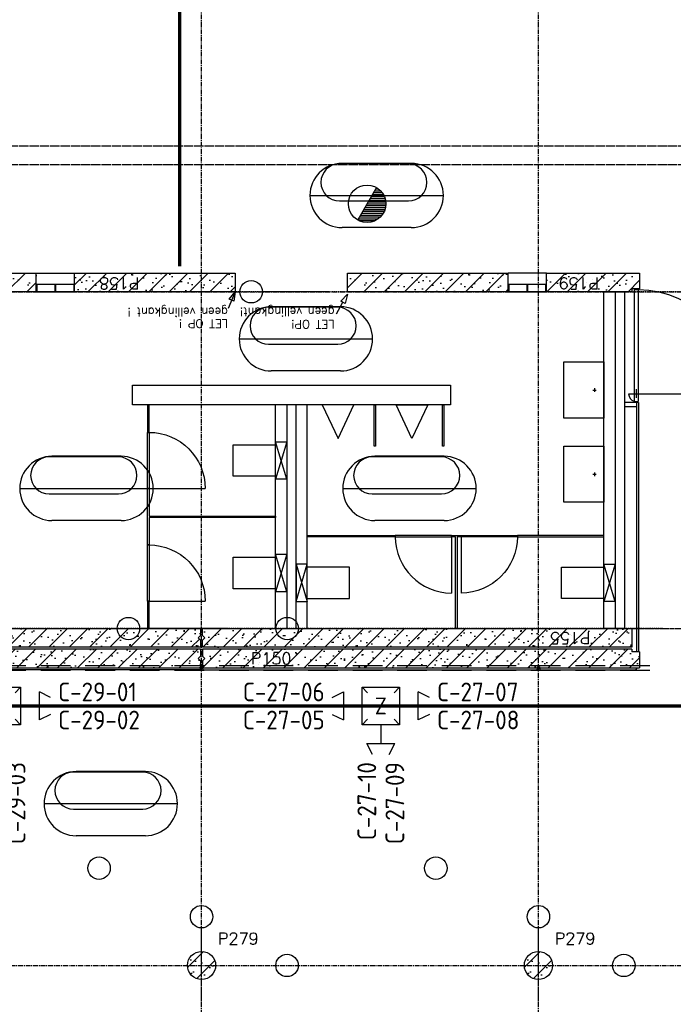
# Model space of a CAD drawing. Extents: x 0 to 1189, y 0 to 841.
# Tile 38 of 44: x 729 to 799, y 462 to 567. Entities that reach past the tile are written whole.
import ezdxf
from ezdxf.enums import TextEntityAlignment as Align

# ---------------------------------------------------------------- set-up
doc = ezdxf.new("R2010")
doc.units = 0
doc.header["$PDSIZE"] = 2
for name, pattern in [('B0304', [6, 5, -0.5, 0, -0.5]), ('DASHDOT', [25.4, 12.7, -6.35, 0, -6.35]), ('E0001', [1, 1, 0]), ('E0003', [4.7625, 3.175, -1.5875])]:
    doc.linetypes.add(name, pattern=pattern)
doc.layers.get('0').update_dxf_attribs({"linetype": 'CONTINUOUS'})
for name, color, linetype in [('AB$1A---_ATTRIB', 9, 'CONTINUOUS'), ('AL$1A---_ALGEMEEN', 9, 'CONTINUOUS'), ('AT$1A---_TEKSTK', 15, 'CONTINUOUS'), ('EL65----_BEVEILIGING', 2, 'CONTINUOUS'), ('GOTEN', 3, 'CONTINUOUS'), ('STRAMIEN', 1, 'CONTINUOUS'), ('VITELCODERING', 5, 'CONTINUOUS'), ('VITELDATA', 1, 'CONTINUOUS')]:
    doc.layers.add(name, color=color, linetype=linetype)
doc.styles.add('ROMANS', font='romans.shx', dxfattribs={"height": 300})
doc.styles.get("Standard").update_dxf_attribs({"font": 'ISO'})

# ---------------------------------------------------------------- blocks, each defined once
blk = doc.blocks.new('-954P-KOZ2')
at = {"layer": 'AL$1A---_ALGEMEEN', "ltscale": 2}
blk.add_line((15, 0), (615, 0), dxfattribs=at)
at = {"layer": 'AL$1A---_ALGEMEEN', "color": 15, "ltscale": 2}
blk.add_lwpolyline([(0, 0), (0, -600), (15, -600), (15, 0)], close=True, dxfattribs=at)
at = {"layer": 'AL$1A---_ALGEMEEN', "ltscale": 2}
blk.add_arc((15, 0), 600, 270, 0, dxfattribs=at)
blk = doc.blocks.new('-954JH003')
at = {"layer": 'AL$1A---_ALGEMEEN'}
for p, q in [((200, 120), (-200, 0)), ((-200, 120), (200, 0))]:
    blk.add_line(p, q, dxfattribs=at)
blk.add_lwpolyline([(200, 120), (200, 0), (-200, 0), (-200, 120)], close=True, dxfattribs=at)
blk.add_lwpolyline([(168, 0), (168, -452), (-168, -452), (-168, 0)], dxfattribs=at)
blk = doc.blocks.new('H100005-_871429120740')
at = {"layer": 'AL$1A---_ALGEMEEN'}
blk.add_lwpolyline([(-170, 0), (170, 0), (0, -360)], close=True, dxfattribs=at)
blk = doc.blocks.new('H100017-_871429120740')
at = {"layer": 'AL$1A---_ALGEMEEN'}
for p, q in [((-18, -101), (20, -101)), ((1, -120), (1, -82))]:
    blk.add_line(p, q, dxfattribs=at)
blk.add_lwpolyline([(-300, -430), (-300, 0), (300, 0), (300, -430)], close=True, dxfattribs=at)
blk = doc.blocks.new('-STR-P2')
at = {"layer": 'AL$1A---_ALGEMEEN', "linetype": 'DASHDOT', "ltscale": 0.1}
for p, q in [((0, -401), (0, 401)), ((-401, 0), (793, 0))]:
    blk.add_line(p, q, dxfattribs=at)
at = {"layer": 'AL$1A---_ALGEMEEN', "linetype": 'Continuous', "ltscale": 2}
for centre in [(0, 521), (913, 0)]:
    blk.add_circle(centre, 120, dxfattribs=at)
blk.add_point((0, 0), dxfattribs=at)
blk = doc.blocks.new('-STR-H2')
at = {"layer": 'AL$1A---_ALGEMEEN', "linetype": 'DASHDOT', "ltscale": 0.5}
blk.add_line((-3600, 0), (-9880, 0), dxfattribs=at)
at = {"layer": 'AL$1A---_ALGEMEEN', "linetype": 'Continuous', "ltscale": 2}
blk.add_circle((-10000, 0), 120, dxfattribs=at)
for p in [(-8560, 0), (-4960, 0)]:
    blk.add_point(p, dxfattribs=at)
blk = doc.blocks.new('XREF_B-A3-II-114')
at = {"layer": 'AL$1A---_ALGEMEEN'}
h = blk.add_hatch(dxfattribs=at)
h.set_pattern_fill('PREFB', color=8, scale=8, angle=360, style=0)
h.set_pattern_definition([(45, (86073.26, 65796.29), (-108.6116, 108.6116), []), (17, (86073.26, 65796.29), (41.26, 127.7242), [0, -130.56, -73.92, 0, -107.52]), (48, (86073.26, 65796.29), (-29.465, 129.875), [0, -129.28, 0, -131.84, 0, -106.24]), (71, (86073.26, 65796.29), (-76.6585, 107.621), [0, -128, 0, -768, -105.28])])
h.paths.add_polyline_path([(84716, 65796), (86433, 65796), (86433, 65996), (84716, 65996)])
h.paths.add_polyline_path([(82588, 65796), (84306, 65796), (84306, 65996), (82588, 65996)])
h = blk.add_hatch(dxfattribs=at)
h.set_pattern_fill('PREFB', color=8, scale=8, angle=360, style=0)
h.set_pattern_definition([(45, (89673.26, 65796.29), (-108.612, 108.612), []), (17, (89673.26, 65796.29), (41.26, 127.724), [0, -130.56, -73.92, 0, -107.52]), (48, (89673.26, 65796.29), (-29.465, 129.875), [0, -129.28, 0, -131.84, 0, -106.24]), (71, (89673.26, 65796.29), (-76.6585, 107.621), [0, -128, 0, -768, -105.28])])
h.paths.add_polyline_path([(89760, 65796), (90673, 65796), (90673, 65826), (90753, 65826), (90753, 65996), (89760, 65996)])
h.paths.add_polyline_path([(87633, 65796), (89350, 65796), (89350, 65996), (87633, 65996)])
at = {"layer": 'AL$1A---_ALGEMEEN', "ltscale": 2}
h = blk.add_hatch(dxfattribs=at)
h.set_pattern_fill('PREFB', color=8, scale=8, angle=360, style=0)
h.set_pattern_definition([(45, (86073.26, 62196.29), (-108.6116, 108.6116), []), (17, (86073.26, 62196.29), (41.26, 127.7242), [0, -130.56, -73.92, 0, -107.52]), (48, (86073.26, 62196.29), (-29.465, 129.875), [0, -129.28, 0, -131.84, 0, -106.24]), (71, (86073.26, 62196.29), (-76.6585, 107.6209), [0, -128, 0, -768, -105.28])])
h.paths.add_polyline_path([(78683, 62196), (78683, 62121), (78708, 62096), (78683, 62071), (78683, 61996), (86063, 61996), (86063, 62071), (86038, 62096), (86063, 62121), (86063, 62196)])
h = blk.add_hatch(dxfattribs=at)
h.set_pattern_fill('PREFB', color=8, scale=8, angle=360, style=0)
h.set_pattern_definition([(45, (89673.26, 62196.29), (-108.6116, 108.6116), []), (17, (89673.26, 62196.29), (41.26, 127.7242), [0, -130.56, -73.92, 0, -107.52]), (48, (89673.26, 62196.29), (-29.465, 129.875), [0, -129.28, 0, -131.84, 0, -106.24]), (71, (89673.26, 62196.29), (-76.6585, 107.621), [0, -128, 0, -768, -105.28])])
h.paths.add_polyline_path([(86083, 62196), (86083, 62121), (86108, 62096), (86083, 62071), (86083, 61996), (90673, 61996), (90673, 62196)])
h = blk.add_hatch(dxfattribs=at)
h.set_pattern_fill('PREFB', color=8, scale=8, angle=180, style=0)
h.set_pattern_definition([(225, (82473.26, 62196.29), (108.6116, -108.6116), []), (197, (82473.26, 62196.29), (-41.26, -127.7242), [0, -130.56, -73.92, 0, -107.52]), (228, (82473.26, 62196.29), (29.465, -129.875), [0, -129.28, 0, -131.84, 0, -106.24]), (251, (82473.26, 62196.29), (76.6585, -107.621), [0, -128, 0, -768, -105.28])])
h.paths.add_polyline_path([(86063, 61776), (86063, 61851), (86038, 61876), (86063, 61901), (86063, 61976), (78683, 61976), (78683, 61901), (78708, 61876), (78683, 61851), (78683, 61776)])
h = blk.add_hatch(dxfattribs=at)
h.set_pattern_fill('PREFB', color=8, scale=8, angle=180, style=0)
h.set_pattern_definition([(225, (89673.26, 62196.29), (108.6116, -108.6116), []), (197, (89673.26, 62196.29), (-41.26, -127.7242), [0, -130.56, -73.92, 0, -107.52]), (228, (89673.26, 62196.29), (29.465, -129.875), [0, -129.28, 0, -131.84, 0, -106.24]), (251, (89673.26, 62196.29), (76.6585, -107.621), [0, -128, 0, -768, -105.28])])
h.paths.add_polyline_path([(86083, 61976), (86083, 61901), (86108, 61876), (86083, 61851), (86083, 61776), (89663, 61776), (89663, 61786), (89683, 61786), (89683, 61776), (90753, 61776), (90753, 61946), (90673, 61946), (90673, 61976)])
h = blk.add_hatch(dxfattribs=at)
h.set_pattern_fill('PREFB', color=8, scale=8, angle=180, style=0)
h.set_pattern_definition([(225, (86073.26, 58596.29), (108.61, -108.61), []), (197, (86073.26, 58596.29), (-41.26, -127.724), [0, -130.56, -73.92, 0, -107.52]), (228, (86073.26, 58596.29), (29.465, -129.875), [0, -129.28, 0, -131.84, 0, -106.24]), (251, (86073.26, 58596.29), (76.66, -107.62), [0, -128, 0, -768, -105.28])])
h.paths.add_polyline_path([(86223, 58596, 1), (85923, 58596, 1)])
h = blk.add_hatch(dxfattribs=at)
h.set_pattern_fill('PREFB', color=8, scale=8, angle=180, style=0)
h.set_pattern_definition([(225, (89673.26, 58596.29), (108.61, -108.61), []), (197, (89673.26, 58596.29), (-41.26, -127.724), [0, -130.56, -73.92, 0, -107.52]), (228, (89673.26, 58596.29), (29.465, -129.875), [0, -129.28, 0, -131.84, 0, -106.24]), (251, (89673.26, 58596.29), (76.66, -107.62), [0, -128, 0, -768, -105.28])])
h.paths.add_polyline_path([(89823, 58596, 1), (89523, 58596, 1)])
at = {"layer": 'AL$1A---_ALGEMEEN', "color": 8, "linetype": 'ByBlock'}
for p, q in [((88284, 67162), (87546, 67162)), ((88314, 67168), (87574, 67168)), ((87231, 66825), (88658, 66825)), ((88286, 66763), (87546, 66763)), ((88314, 66482), (87574, 66482)), ((87527, 65630), (86789, 65630)), ((87558, 65635), (86818, 65635)), ((86474, 65292), (87901, 65292)), ((87529, 65231), (86789, 65231)), ((87558, 64949), (86818, 64949)), ((85183, 64031), (84444, 64031)), ((85213, 64037), (84473, 64037)), ((88635, 64031), (87896, 64031)), ((88665, 64037), (87925, 64037)), ((84130, 63694), (85556, 63694)), ((87582, 63694), (89008, 63694)), ((85184, 63632), (84444, 63632)), ((88636, 63632), (87896, 63632)), ((85213, 63350), (84473, 63350)), ((88665, 63350), (87925, 63350)), ((85442, 60662), (84703, 60662)), ((85472, 60668), (84732, 60668)), ((84389, 60325), (85816, 60325)), ((85444, 60263), (84703, 60263)), ((85472, 59982), (84732, 59982))]:
    blk.add_line(p, q, dxfattribs=at)
at = {"layer": 'AL$1A---_ALGEMEEN', "color": 8, "linetype": 'Continuous'}
for p, q in [((84306, 65796), (84306, 65996)), ((84716, 65796), (84716, 65996)), ((87633, 65796), (87633, 65996)), ((87633, 65996), (89350, 65996)), ((89760, 65996), (90753, 65996)), ((90753, 65996), (90753, 65826)), ((89350, 65796), (87633, 65796)), ((90673, 65796), (89760, 65796)), ((90673, 65826), (90673, 65796)), ((90753, 65826), (90673, 65826)), ((78683, 62196), (86063, 62196)), ((86063, 62196), (86063, 62121)), ((86083, 62121), (86083, 62196)), ((86093, 62196), (90673, 62196)), ((90673, 62196), (90673, 61996)), ((86038, 62096), (86063, 62121)), ((86063, 62071), (86038, 62096)), ((86108, 62096), (86083, 62121)), ((86083, 62071), (86108, 62096)), ((86063, 61996), (78683, 61996)), ((86063, 62071), (86063, 61996)), ((86083, 61996), (86083, 62071)), ((90673, 61996), (86083, 61996)), ((86063, 61976), (78683, 61976)), ((86063, 61901), (86038, 61876)), ((86063, 61976), (86063, 61901)), ((90673, 61976), (86083, 61976)), ((86083, 61976), (86083, 61901)), ((86108, 61876), (86083, 61901)), ((90673, 61976), (90673, 61946)), ((90753, 61946), (90673, 61946)), ((90753, 61946), (90753, 61776)), ((82483, 61776), (86063, 61776)), ((86038, 61876), (86063, 61851)), ((86063, 61851), (86063, 61776)), ((86083, 61851), (86108, 61876)), ((86083, 61851), (86083, 61776)), ((86083, 61776), (89663, 61776)), ((89683, 61776), (90753, 61776))]:
    blk.add_line(p, q, dxfattribs=at)
at = {"layer": 'AL$1A---_ALGEMEEN', "color": 8}
for p, q in [((84306, 65996), (84716, 65996)), ((89350, 65796), (89350, 65996)), ((89760, 65996), (89350, 65996)), ((89760, 65796), (89760, 65996)), ((84306, 65796), (84716, 65796)), ((86433, 65796), (86356, 65617)), ((89760, 65796), (89350, 65796)), ((87514, 65560), (87584, 65684)), ((86063, 61776), (86063, 61766)), ((86083, 61776), (86083, 61766)), ((89663, 61776), (89663, 61766)), ((89683, 61776), (89683, 61766)), ((90713, 61756), (90733, 61776)), ((86053, 61756), (82493, 61756)), ((86063, 61766), (86053, 61756)), ((86083, 61766), (86093, 61756)), ((86093, 61756), (89653, 61756)), ((89663, 61766), (89653, 61756)), ((89683, 61766), (89693, 61756)), ((89693, 61756), (90713, 61756))]:
    blk.add_line(p, q, dxfattribs=at)
at = {"layer": 'AL$1A---_ALGEMEEN', "color": 8, "ltscale": 2}
for p, q in [((84306, 65876), (84716, 65876)), ((84316, 65876), (84506, 65876)), ((84316, 65796), (84316, 65876)), ((84506, 65876), (84506, 65796)), ((84516, 65876), (84706, 65876)), ((84516, 65796), (84516, 65876)), ((84706, 65876), (84706, 65796)), ((89350, 65876), (89760, 65876)), ((89360, 65876), (89550, 65876)), ((89360, 65796), (89360, 65876)), ((89550, 65876), (89550, 65796)), ((89560, 65876), (89750, 65876)), ((89560, 65796), (89560, 65876)), ((89750, 65876), (89750, 65796)), ((84306, 65796), (84716, 65796)), ((84506, 65796), (84316, 65796)), ((84706, 65796), (84516, 65796)), ((89350, 65796), (89760, 65796)), ((89550, 65796), (89360, 65796)), ((89750, 65796), (89560, 65796)), ((90493, 65796), (90493, 62196))]:
    blk.add_line(p, q, dxfattribs=at)
at = {"layer": 'AL$1A---_ALGEMEEN', "color": 8, "linetype": 'DASHDOT', "ltscale": 0.5}
for p, q in [((91680, 65796), (86723, 65796)), ((77938, 62196), (86868, 62196)), ((86352, 62196), (78211, 62196)), ((85138, 62196), (91505, 62196)), ((90999, 62196), (85421, 62196))]:
    blk.add_line(p, q, dxfattribs=at)
at = {"layer": 'AL$1A---_ALGEMEEN', "color": 8, "linetype": 'Continuous', "ltscale": 2}
for p, q in [((90720, 64662), (90720, 64756)), ((90637, 64706), (91831, 64706)), ((90683, 64706), (90764, 64706)), ((90743, 64613), (90593, 64613)), ((90725, 64567), (90593, 64567)), ((90725, 61956), (90725, 64613)), ((90743, 64613), (90743, 61956))]:
    blk.add_line(p, q, dxfattribs=at)
at = {"layer": 'AL$1A---_ALGEMEEN', "color": 8, "linetype": 'Continuous'}
for points in [[(82588, 65796), (82588, 65996), (84306, 65996)], [(84716, 65996), (86433, 65996), (86433, 65796), (84716, 65796)], [(84306, 65796), (82588, 65796)], [(89663, 61776), (89663, 61786), (89683, 61786), (89683, 61776)]]:
    blk.add_lwpolyline(points, dxfattribs=at)
at = {"layer": 'AL$1A---_ALGEMEEN', "color": 8}
for points in [[(86433, 65796), (86418, 65694), (86369, 65715)], [(87633, 65771), (87607, 65671), (87560, 65697)]]:
    blk.add_lwpolyline(points, close=True, dxfattribs=at)
at = {"layer": 'AL$1A---_ALGEMEEN', "color": 8, "ltscale": 2}
for points in [[(90373, 65796), (90593, 65796), (90593, 62196), (90373, 62196), (90373, 65796)], [(85496, 64293), (85511, 64293), (85511, 64586), (85496, 64586), (85496, 64293)], [(86863, 62196), (86863, 64586)], [(87203, 62196), (87203, 64586)], [(86863, 63384), (85511, 63384), (85511, 63090), (85496, 63090), (85496, 63693), (85511, 63693), (85511, 63399), (86863, 63399), (86863, 63384), (86863, 63399)], [(88788, 62196), (88788, 63176), (88743, 63176), (88743, 63191), (88848, 63191), (88848, 63176), (88803, 63176), (88803, 62196), (88788, 62196), (88803, 62196)], [(85496, 62196), (85511, 62196), (85511, 62490), (85496, 62490), (85496, 62196)]]:
    blk.add_lwpolyline(points, dxfattribs=at)
at = {"layer": 'AL$1A---_ALGEMEEN', "color": 8, "linetype": 'Continuous', "ltscale": 2}
blk.add_lwpolyline([(90743, 64626), (90743, 65816), (90698, 65816), (90698, 64626)], dxfattribs=at)
at = {"layer": 'AL$1A---_ALGEMEEN', "color": 8, "ltscale": 2}
for points in [[(85333, 64796), (88733, 64796), (88733, 64586), (85333, 64586)], [(86983, 62196), (87083, 62196), (87083, 64586), (86983, 64586)], [(87933, 64586), (87933, 64146), (87918, 64146), (87918, 64586)], [(88663, 64586), (88663, 64146), (88648, 64146), (88648, 64586)], [(88143, 63191), (88143, 63176), (87203, 63176), (87203, 63191)], [(89448, 63191), (89448, 63176), (90373, 63176), (90373, 63191)]]:
    blk.add_lwpolyline(points, close=True, dxfattribs=at)
at = {"layer": 'AL$1A---_ALGEMEEN', "color": 8, "linetype": 'Continuous', "ltscale": 2}
for centre in [(86603, 65796), (85291, 62196), (86988, 62196), (84977, 59635), (88577, 59635)]:
    blk.add_circle(centre, 120, dxfattribs=at)
at = {"layer": 'AL$1A---_ALGEMEEN', "color": 8, "ltscale": 2}
for centre in [(86073, 58596), (89673, 58596)]:
    blk.add_circle(centre, 150, dxfattribs=at)
at = {"layer": 'AL$1A---_ALGEMEEN', "color": 8, "linetype": 'Continuous'}
for centre in [(86073, 58596), (89673, 58596)]:
    blk.add_circle(centre, 150, dxfattribs=at)
at = {"layer": 'AL$1A---_ALGEMEEN', "color": 8, "linetype": 'ByBlock'}
for centre, radius, start, end in [((87574, 66825), 343, 90, 270), ((87546, 66965), 198, 90, 270), ((88284, 66965), 198, 270, 90), ((88314, 66825), 343, 270, 90), ((86818, 65292), 343, 90, 270), ((86789, 65432), 198, 90, 270), ((87527, 65432), 198, 270, 90), ((87558, 65292), 343, 270, 90), ((84473, 63694), 343, 90, 270), ((84444, 63833), 198, 90, 270), ((85183, 63833), 198, 270, 90), ((85213, 63694), 343, 270, 90), ((87925, 63694), 343, 90, 270), ((87896, 63833), 198, 90, 270), ((88635, 63833), 198, 270, 90), ((88665, 63694), 343, 270, 90), ((84732, 60325), 343, 90, 270), ((84703, 60465), 198, 90, 270), ((85442, 60465), 198, 270, 90), ((85472, 60325), 343, 270, 90)]:
    blk.add_arc(centre, radius, start, end, dxfattribs=at)
at = {"layer": 'AL$1A---_ALGEMEEN', "color": 8, "linetype": 'Continuous', "ltscale": 2}
for radius, start, end in [(1111, 0, 88.8393), (83, 180, 254.2712), (83, 254.2712, 285.7288)]:
    blk.add_arc((90720, 64706), radius, start, end, dxfattribs=at)
for p in [(89673, 65796), (86073, 62196), (86073, 62196), (86073, 62196), (86073, 62196), (89673, 62196), (89673, 62196)]:
    blk.add_point(p, dxfattribs=at)
at = {"layer": 'STRAMIEN', "color": 8, "linetype": 'B0304', "ltscale": 10}
for p, q in [((86073, 24869), (86073, 85496)), ((89673, 24869), (89673, 85496)), ((21073, 65796), (107983, 65796)), ((21073, 62196), (107983, 62196)), ((21073, 58596), (107983, 58596))]:
    blk.add_line(p, q, dxfattribs=at)
at = {"layer": 'AL$1A---_ALGEMEEN', "color": 8}
blk.add_blockref('-STR-H2', (91033, 65796), dxfattribs=at)
at = {"layer": 'AL$1A---_ALGEMEEN', "color": 8, "ltscale": 2, "rotation": 270}
for name, p in [('H100017-_871429120740', (90373, 64746)), ('-954JH003', (86863, 63993)), ('H100017-_871429120740', (90373, 63846)), ('-954P-KOZ2', (88743, 63191)), ('-954JH003', (86863, 62790)), ('-954JH003', (90373, 62686))]:
    blk.add_blockref(name, p, dxfattribs=at)
at = {"layer": 'AL$1A---_ALGEMEEN', "color": 8, "ltscale": 2, "xscale": -1}
blk.add_blockref('H100005-_871429120740', (87531, 64586), dxfattribs=at)
at = {"layer": 'AL$1A---_ALGEMEEN', "color": 8, "ltscale": 2}
blk.add_blockref('H100005-_871429120740', (88321, 64586), dxfattribs=at)
at = {"layer": 'AL$1A---_ALGEMEEN', "color": 8, "ltscale": 2, "xscale": -1}
for name, p, rotation in [('-954P-KOZ2', (85496, 63693), 180), ('-954P-KOZ2', (88848, 63191), 89.99999999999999), ('-954P-KOZ2', (85496, 62490), 180), ('-954JH003', (87203, 62686), 90)]:
    blk.add_blockref(name, p, dxfattribs=dict(at, rotation=rotation))
at = {"layer": 'AL$1A---_ALGEMEEN', "color": 8, "linetype": 'DASHDOT', "ltscale": 0.5}
for p in [(86073, 58596), (89673, 58596)]:
    blk.add_blockref('-STR-P2', p, dxfattribs=at)
at = {"layer": 'AB$1A---_ATTRIB', "color": 8, "linetype": 'Continuous', "style": 'ROMANS'}
for tag, p, height in [('RUIMTENUMMER', (87442, 75784), 200), ('PEILMAAT', (87388, 75527), 150), ('RUIMTENUMMER', (26337, 75275), 200), ('PEILMAAT', (26282, 75018), 150), ('RUIMTENUMMER', (28654, 73979), 200), ('PEILMAAT', (28600, 73722), 150), ('RUIMTENUMMER', (26337, 72872), 200), ('PEILMAAT', (26282, 72614), 150), ('RUIMTENUMMER', (87442, 71085), 200), ('PEILMAAT', (87388, 70827), 150), ('RUIMTENUMMER', (26601, 70494), 200), ('RUIMTENUMMER', (44704, 70494), 200), ('RUIMTENUMMER', (63062, 70494), 200), ('PEILMAAT', (26547, 70236), 150), ('PEILMAAT', (44650, 70236), 150), ('PEILMAAT', (63008, 70236), 150), ('RUIMTENUMMER', (25709, 68386), 200), ('PEILMAAT', (25654, 68128), 150), ('RUIMTENUMMER', (87442, 66868), 200), ('PEILMAAT', (87388, 66611), 150), ('RUIMTENUMMER', (86686, 65335), 200), ('RUIMTENUMMER', (28777, 65054), 200), ('RUIMTENUMMER', (78665, 65032), 200), ('PEILMAAT', (86631, 65078), 150), ('PEILMAAT', (28722, 64796), 150), ('PEILMAAT', (78611, 64774), 150), ('RUIMTENUMMER', (76130, 63992), 200), ('RUIMTENUMMER', (81543, 63992), 200), ('RUIMTENUMMER', (94007, 64082), 200), ('PEILMAAT', (76076, 63734), 150), ('PEILMAAT', (81488, 63734), 150), ('RUIMTENUMMER', (84341, 63737), 200), ('RUIMTENUMMER', (87793, 63737), 200), ('PEILMAAT', (93953, 63824), 150), ('PEILMAAT', (84286, 63479), 150), ('PEILMAAT', (87738, 63479), 150), ('RUIMTENUMMER', (91439, 63158), 200), ('RUIMTENUMMER', (28777, 63059), 200), ('RUIMTENUMMER', (78665, 63062), 200), ('PEILMAAT', (91385, 62901), 150), ('PEILMAAT', (28722, 62801), 150), ('PEILMAAT', (78611, 62805), 150), ('RUIMTENUMMER', (84600, 60368), 200), ('PEILMAAT', (84546, 60111), 150), ('RUIMTENUMMER', (76130, 53241), 200), ('RUIMTENUMMER', (84607, 53241), 200), ('RUIMTENUMMER', (30604, 53028), 200), ('RUIMTENUMMER', (54379, 53028), 200), ('PEILMAAT', (76076, 52984), 150), ('PEILMAAT', (84553, 52984), 150), ('PEILMAAT', (30550, 52771), 150), ('PEILMAAT', (54325, 52771), 150), ('RUIMTENUMMER', (93702, 49263), 200), ('PEILMAAT', (93647, 49005), 150), ('RUIMTENUMMER', (84528, 46579), 200), ('PEILMAAT', (84474, 46322), 150), ('RUIMTENUMMER', (78360, 43177), 200), ('RUIMTENUMMER', (81571, 43181), 200), ('RUIMTENUMMER', (26316, 42849), 200), ('PEILMAAT', (78306, 42920), 150), ('PEILMAAT', (81517, 42924), 150), ('PEILMAAT', (26262, 42592), 150), ('RUIMTENUMMER', (28812, 41377), 200), ('PEILMAAT', (28757, 41119), 150), ('RUIMTENUMMER', (26316, 40511), 200), ('PEILMAAT', (26262, 40253), 150), ('RUIMTENUMMER', (84742, 39845), 200), ('PEILMAAT', (84687, 39588), 150), ('RUIMTENUMMER', (76067, 38649), 200), ('PEILMAAT', (76012, 38391), 150), ('RUIMTENUMMER', (26547, 38136), 200), ('RUIMTENUMMER', (79485, 38210), 200), ('RUIMTENUMMER', (81709, 38210), 200), ('PEILMAAT', (79430, 37952), 150), ('PEILMAAT', (81654, 37952), 150), ('PEILMAAT', (26493, 37878), 150), ('RUIMTENUMMER', (44826, 37734), 200), ('RUIMTENUMMER', (62880, 37734), 200), ('PEILMAAT', (44772, 37477), 150), ('PEILMAAT', (62825, 37477), 150), ('RUIMTENUMMER', (80669, 36367), 200), ('RUIMTENUMMER', (25342, 36256), 200), ('PEILMAAT', (80614, 36109), 150), ('PEILMAAT', (25288, 35999), 150), ('RUIMTENUMMER', (91184, 35271), 200), ('RUIMTENUMMER', (98529, 35271), 200), ('PEILMAAT', (91129, 35013), 150), ('PEILMAAT', (98475, 35013), 150), ('RUIMTENUMMER', (28777, 32678), 200), ('RUIMTENUMMER', (80669, 32690), 200), ('PEILMAAT', (28723, 32420), 150), ('PEILMAAT', (80614, 32433), 150), ('RUIMTENUMMER', (28777, 30449), 200), ('PEILMAAT', (28723, 30192), 150), ('RUIMTENUMMER', (81104, 27867), 200), ('RUIMTENUMMER', (83871, 27864), 200), ('PEILMAAT', (81049, 27610), 150), ('PEILMAAT', (83817, 27607), 150)]:
    blk.add_attdef(tag, p, '', height=height, dxfattribs=at)
for tag, p, height in [('RUIMTENUMMER', (25294, 72567), 200), ('PEILMAAT', (25552, 72512), 150), ('RUIMTENUMMER', (25280, 40147), 200), ('PEILMAAT', (25537, 40093), 150)]:
    blk.add_attdef(tag, p, '', height=height, rotation=90, dxfattribs=at)
at = {"layer": 'AT$1A---_TEKSTK', "color": 8, "ltscale": 2, "style": 'ROMANS'}
for s, p in [('P158', (85411, 65948)), ('P159', (90322, 65948)), ('P155', (90231, 62157))]:
    blk.add_text(s, height=125, rotation=180, dxfattribs=at).set_placement(p)
at = {"layer": 'AT$1A---_TEKSTK', "color": 8, "style": 'ROMANS'}
for s, p in [('geen vellingkant !', (86355, 65623)), ('geen vellingkant!', (87494, 65624)), ('LET OP !', (86355, 65501)), ('LET OP!', (87494, 65494))]:
    blk.add_text(s, height=90, rotation=180, dxfattribs=at).set_placement(p)
at = {"layer": 'AT$1A---_TEKSTK', "color": 8, "ltscale": 2, "style": 'ROMANS'}
for s, p in [('P150', (86599, 61815)), ('P279', (86248, 58820)), ('P279', (89848, 58820))]:
    blk.add_text(s, height=125, dxfattribs=at).set_placement(p)
blk = doc.blocks.new('ESDRM')
blk.add_line((1, 1.73), (-1, -1.73))
at = {"color": 0}
for p, q in [((0.69, 1.2), (1.6, 1.2)), ((0.81, 1.4), (1.43, 1.4)), ((0.92, 1.6), (1.2, 1.6)), ((0, 0), (2, 0)), ((0.12, 0.2), (1.99, 0.2)), ((0.23, 0.4), (1.96, 0.4)), ((0.35, 0.6), (1.91, 0.6)), ((0.46, 0.8), (1.83, 0.8)), ((0.58, 1), (1.73, 1)), ((-0.58, -1), (1.73, -1)), ((-0.46, -0.8), (1.83, -0.8)), ((-0.35, -0.6), (1.91, -0.6)), ((-0.23, -0.4), (1.96, -0.4)), ((-0.12, -0.2), (1.99, -0.2)), ((-0.92, -1.6), (1.2, -1.6)), ((-0.87, -1.8), (0.87, -1.8)), ((-0.81, -1.4), (1.43, -1.4)), ((-0.69, -1.2), (1.6, -1.2))]:
    blk.add_line(p, q, dxfattribs=at)
blk.add_circle((0, 0), 2)
blk.add_attdef('GROEPSNUMMER', (3.22, -1.28), '', height=2.5)
blk = doc.blocks.new('DAT030')
for p, q in [((-2, 2), (-1.41, 1.41)), ((-2, -2), (-2, 2)), ((-2, 2), (2, 2)), ((2, 2), (1.41, 1.41)), ((2, 2), (2, -2)), ((-1.41, -1.41), (-2, -2)), ((2, -2), (-2, -2)), ((1.41, -1.41), (2, -2))]:
    blk.add_line(p, q)
at = {"color": 4}
blk.add_attdef('NR', text='', height=1.8, dxfattribs=at).set_placement((0, 0), align=Align.MIDDLE)
blk = doc.blocks.new('$DAT003')
for p, q in [((3.2, 0.9), (2, 1.5)), ((2, -1.5), (2, 1.5)), ((0, 0), (2, 0)), ((3.2, -0.9), (2, -1.5))]:
    blk.add_line(p, q)

msp = doc.modelspace()

# ---------------------------------------------------------------- linework, layer by layer
at = {"layer": 'GOTEN', "linetype": 'E0001'}
for p, q in [((892.65, 553.33), (645.02, 553.33)), ((892.65, 551.33), (696.33, 551.33))]:
    msp.add_line(p, q, dxfattribs=at)
at = {"layer": 'GOTEN', "linetype": 'E0003'}
for p, q in [((796.24, 497.78), (682.15, 497.78)), ((796.24, 497.28), (682.15, 497.28))]:
    msp.add_line(p, q, dxfattribs=at)
at = {"layer": 'GOTEN', "linetype": 'DASHDOT', "const_width": 0.35}
for points in [[(746, 609.5), (746, 540.5)], [(675, 493.5), (838, 493.5)]]:
    msp.add_lwpolyline(points, dxfattribs=at)

# ---------------------------------------------------------------- block references
at = {"xscale": 0.01, "yscale": 0.01, "zscale": 0.01}
msp.add_blockref('XREF_B-A3-II-114', (-112.39, -120.19), dxfattribs=at)
at = {"layer": 'EL65----_BEVEILIGING', "linetype": 'E0001'}
msp.add_blockref('ESDRM', (766.03, 547.17), dxfattribs=at)
at = {"layer": 'VITELDATA'}
for p in [(727, 493.5), (767.5, 493.5)]:
    msp.add_blockref('DAT030', p, dxfattribs=at).add_auto_attribs({'NR': 'Z'})
for p in [(729, 493.5), (769.5, 493.5)]:
    msp.add_blockref('$DAT003', p, dxfattribs=at)
for p, rotation in [((765.5, 493.5), 180), ((767.5, 491.5), 270)]:
    msp.add_blockref('$DAT003', p, dxfattribs=dict(at, rotation=rotation))

# ---------------------------------------------------------------- texts
at = {"layer": 'VITELCODERING'}
for s, p in [('C-29-01', (733, 494)), ('C-27-07', (773.5, 494)), ('C-29-02', (733, 491)), ('C-27-08', (773.5, 491))]:
    msp.add_text(s, height=2, dxfattribs=at).set_placement(p)
for s, p in [('C-27-06', (761.5, 494)), ('C-27-05', (761.5, 491))]:
    msp.add_text(s, height=2, dxfattribs=at).set_placement(p, align=Align.RIGHT)
for s, p in [('C-29-03', (729.5, 487.5)), ('C-27-10', (767, 487.5)), ('C-27-09', (770, 487.5))]:
    msp.add_text(s, height=2, rotation=90, dxfattribs=at).set_placement(p, align=Align.RIGHT)

doc.saveas('drawing.dxf')
